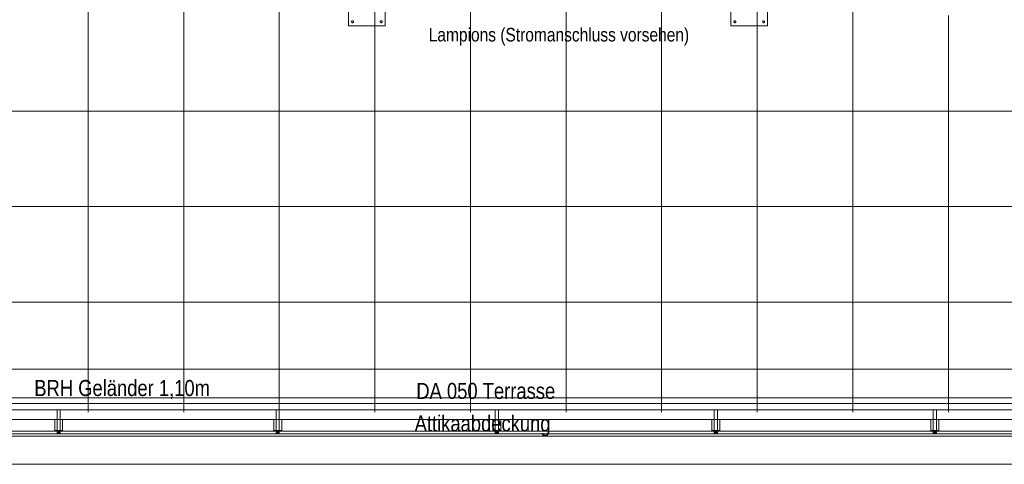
# Model space of a CAD drawing. Extents: x -620 to 3480, y 62 to 1112.
# Tile 6 of 76: x -292 to -169, y 205 to 260. Entities that reach past the tile are written whole.
import ezdxf
from ezdxf.lldxf.tags import DXFTag

# ---------------------------------------------------------------- set-up
doc = ezdxf.new("R2010")
doc.units = 0
doc.layers.get('0').update_dxf_attribs({"lineweight": 13})
for name, color, linetype, lineweight, true_color in [('30 -33 Aussenwände- 7 Fassade_ Elemente', 7, 'Continuous', 9, 0x00aacc), ('30 -36 Dächer- 3 Dachbeläge', 7, 'Continuous', 15, 0x9999ff), ('30 -36 Dächer- 4 Dachbekleidungen', 7, 'Continuous', 9, 0xccccff), ('70 -72 Beschriftung- 1 Beschriftung allgemein', 7, 'Continuous', 9, 0xff6633)]:
    doc.layers.add(name, color=color, linetype=linetype, lineweight=lineweight, true_color=true_color)
for name, color, linetype, lineweight in [('60- 61 allgemeine Ausstattung- 4 Terrassen', 7, 'Continuous', 9), ('70 -71 Achsen- 1 Gebäudeachsen', 7, 'STRICHPUNKT2-A06GA2HU8I', 18), ('Keine-1', 7, 'Continuous', 15)]:
    doc.layers.add(name, color=color, linetype=linetype, lineweight=lineweight)
doc.styles.get("Standard").update_dxf_attribs({"font": 'ARIALN.TTF'})
tags = doc.linetypes.add('grob-A06GA2HT8I', pattern=[14, 3, -8, 3]).pattern_tags.tags
tags[8:9] = [DXFTag(74, 4), DXFTag(75, 0), DXFTag(340, '0'), DXFTag(46, 0.0), DXFTag(50, 0.0), DXFTag(44, 0.0), DXFTag(45, 0.0)]
tags[6:7] = [DXFTag(74, 4), DXFTag(75, 0), DXFTag(340, '0'), DXFTag(46, 0.0), DXFTag(50, 0.0), DXFTag(44, 0.0), DXFTag(45, 0.0)]
tags[4:5] = [DXFTag(74, 4), DXFTag(75, 0), DXFTag(340, '0'), DXFTag(46, 0.0), DXFTag(50, 0.0), DXFTag(44, 0.0), DXFTag(45, 0.0)]
tags = doc.linetypes.add('STRICHPUNKT2-A06GA2HU8I', pattern=[12.7, 6.35, -3.175, 0, -3.175]).pattern_tags.tags
tags[10:11] = [DXFTag(74, 4), DXFTag(75, 0), DXFTag(340, '0'), DXFTag(46, 0.0), DXFTag(50, 0.0), DXFTag(44, 0.0), DXFTag(45, 0.0)]
tags[8:9] = [DXFTag(74, 4), DXFTag(75, 0), DXFTag(340, '0'), DXFTag(46, 0.0), DXFTag(50, 0.0), DXFTag(44, 0.0), DXFTag(45, 0.0)]
tags[6:7] = [DXFTag(74, 4), DXFTag(75, 0), DXFTag(340, '0'), DXFTag(46, 0.0), DXFTag(50, 0.0), DXFTag(44, 0.0), DXFTag(45, 0.0)]
tags[4:5] = [DXFTag(74, 4), DXFTag(75, 0), DXFTag(340, '0'), DXFTag(46, 0.0), DXFTag(50, 0.0), DXFTag(44, 0.0), DXFTag(45, 0.0)]

# ---------------------------------------------------------------- blocks, each defined once
blk = doc.blocks.new('Referenz-A06GA2HW8I')
at = {"layer": '30 -33 Aussenwände- 7 Fassade_ Elemente', "color": 0, "linetype": 'Continuous', "lineweight": -2, "ltscale": 0.13}
for p, q in [((-501.48, 208.68), (9.12, 208.68)), ((-327.28, 208.08), (-165.08, 208.08)), ((-165.08, 204.54), (-327.28, 204.54))]:
    blk.add_line(p, q, dxfattribs=at)
at = {"layer": '30 -36 Dächer- 3 Dachbeläge', "color": 0, "linetype": 'Continuous', "lineweight": -2, "ltscale": 0.13}
for p, q in [((-498.78, 211.38), (6.42, 211.38)), ((9.72, 208.08), (-502.08, 208.08))]:
    blk.add_line(p, q, dxfattribs=at)
at = {"layer": '30 -36 Dächer- 3 Dachbeläge', "color": 0, "lineweight": -2}
for p, q in [((-287.23, 208.78), (-287.63, 208.78)), ((-287.63, 208.78), (-287.63, 208.38)), ((-287.23, 208.38), (-287.23, 208.78)), ((-259.73, 208.78), (-260.13, 208.78)), ((-260.13, 208.78), (-260.13, 208.38)), ((-259.73, 208.38), (-259.73, 208.78)), ((-232.23, 208.78), (-232.63, 208.78)), ((-232.63, 208.78), (-232.63, 208.38)), ((-232.23, 208.38), (-232.23, 208.78)), ((-204.73, 208.78), (-205.13, 208.78)), ((-205.13, 208.78), (-205.13, 208.38)), ((-204.73, 208.38), (-204.73, 208.78)), ((-177.23, 208.78), (-177.63, 208.78)), ((-177.63, 208.78), (-177.63, 208.38)), ((-177.23, 208.38), (-177.23, 208.78))]:
    blk.add_line(p, q, dxfattribs=at)
for points in [[(-287.63, 208.38), (-287.63, 208.78), (-287.23, 208.38)], [(-287.23, 208.38), (-287.63, 208.78), (-287.23, 208.78)], [(-260.13, 208.38), (-260.13, 208.78), (-259.73, 208.38)], [(-259.73, 208.38), (-260.13, 208.78), (-259.73, 208.78)], [(-232.63, 208.38), (-232.63, 208.78), (-232.23, 208.38)], [(-232.23, 208.38), (-232.63, 208.78), (-232.23, 208.78)], [(-205.13, 208.38), (-205.13, 208.78), (-204.73, 208.38)], [(-204.73, 208.38), (-205.13, 208.78), (-204.73, 208.78)], [(-177.63, 208.38), (-177.63, 208.78), (-177.23, 208.38)], [(-177.23, 208.38), (-177.63, 208.78), (-177.23, 208.78)]]:
    blk.add_solid(points, dxfattribs=at)
at = {"layer": '30 -36 Dächer- 4 Dachbekleidungen', "color": 0, "linetype": 'Continuous', "lineweight": -2, "ltscale": 0.13}
for p, q in [((-498.78, 211.38), (6.42, 211.38)), ((5.62, 212.18), (-497.98, 212.18)), ((-287.23, 211.38), (-287.63, 211.38)), ((-287.63, 211.38), (-287.63, 210.18)), ((-287.23, 210.18), (-287.23, 211.38)), ((-259.73, 211.38), (-260.13, 211.38)), ((-260.13, 211.38), (-260.13, 210.18)), ((-259.73, 210.18), (-259.73, 211.38)), ((-232.23, 211.38), (-232.63, 211.38)), ((-232.63, 211.38), (-232.63, 210.18)), ((-232.23, 210.18), (-232.23, 211.38)), ((-204.73, 211.38), (-205.13, 211.38)), ((-205.13, 211.38), (-205.13, 210.18)), ((-204.73, 210.18), (-204.73, 211.38)), ((-177.23, 211.38), (-177.63, 211.38)), ((-177.63, 211.38), (-177.63, 210.18)), ((-177.23, 210.18), (-177.23, 211.38)), ((7.62, 210.18), (-499.98, 210.18)), ((-287.93, 210.18), (-287.93, 208.78)), ((-287.63, 208.78), (-287.63, 210.18)), ((-287.23, 210.18), (-287.23, 208.78)), ((-286.93, 210.18), (-286.93, 208.78)), ((-260.43, 210.18), (-260.43, 208.78)), ((-260.13, 208.78), (-260.13, 210.18)), ((-259.73, 210.18), (-259.73, 208.78)), ((-259.43, 210.18), (-259.43, 208.78)), ((-232.93, 210.18), (-232.93, 208.78)), ((-232.63, 208.78), (-232.63, 210.18)), ((-232.23, 210.18), (-232.23, 208.78)), ((-231.93, 210.18), (-231.93, 208.78)), ((-205.43, 210.18), (-205.43, 208.78)), ((-205.13, 208.78), (-205.13, 210.18)), ((-204.73, 210.18), (-204.73, 208.78)), ((-204.43, 210.18), (-204.43, 208.78)), ((-177.93, 210.18), (-177.93, 208.78)), ((-177.63, 208.78), (-177.63, 210.18)), ((-177.23, 210.18), (-177.23, 208.78)), ((-176.93, 210.18), (-176.93, 208.78)), ((-501.78, 208.38), (9.42, 208.38)), ((-287.93, 208.78), (-287.63, 208.78)), ((-287.23, 208.78), (-287.63, 208.78)), ((-286.93, 208.78), (-287.23, 208.78)), ((-260.43, 208.78), (-260.13, 208.78)), ((-259.73, 208.78), (-260.13, 208.78)), ((-259.43, 208.78), (-259.73, 208.78)), ((-232.93, 208.78), (-232.63, 208.78)), ((-232.23, 208.78), (-232.63, 208.78)), ((-231.93, 208.78), (-232.23, 208.78)), ((-205.43, 208.78), (-205.13, 208.78)), ((-204.73, 208.78), (-205.13, 208.78)), ((-204.43, 208.78), (-204.73, 208.78)), ((-177.93, 208.78), (-177.63, 208.78)), ((-177.23, 208.78), (-177.63, 208.78)), ((-176.93, 208.78), (-177.23, 208.78))]:
    blk.add_line(p, q, dxfattribs=at)
at = {"layer": '60- 61 allgemeine Ausstattung- 4 Terrassen', "color": 0, "lineweight": -2}
for p, q in [((-283.73, 211.08), (-283.73, 594.54)), ((-271.73, 211.08), (-271.73, 594.54)), ((-259.73, 211.08), (-259.73, 594.54)), ((-247.73, 211.08), (-247.73, 594.54)), ((-235.73, 211.08), (-235.73, 594.54)), ((-223.73, 211.08), (-223.73, 594.54)), ((-211.73, 211.08), (-211.73, 594.54)), ((-199.73, 211.08), (-199.73, 594.54)), ((-187.73, 211.08), (-187.73, 594.54)), ((-175.73, 211.08), (-175.73, 260.88)), ((-507.28, 248.88), (6.72, 248.88)), ((-507.28, 236.88), (6.72, 236.88)), ((-507.28, 224.88), (6.72, 224.88)), ((-499.28, 212.88), (6.72, 212.88))]:
    blk.add_line(p, q, dxfattribs=at)
at = {"layer": '70 -71 Achsen- 1 Gebäudeachsen', "color": 0, "linetype": 'STRICHPUNKT2-A06GA2HU8I', "lineweight": -2, "ltscale": 0.13}
blk.add_line((-561.19, 216.48), (86.26, 216.48), dxfattribs=at)
at = {"layer": 'Keine-1', "color": 0, "linetype": 'grob-A06GA2HT8I', "lineweight": -2, "ltscale": 0.13}
for p, q in [((-251.03, 259.58), (-251.03, 264.18)), ((-246.43, 264.18), (-246.43, 259.58)), ((-203.03, 259.58), (-203.03, 264.18)), ((-198.43, 264.18), (-198.43, 259.58)), ((-246.43, 259.58), (-251.03, 259.58)), ((-250.65, 260.13), (-250.64, 260.14)), ((-250.65, 260.12), (-250.65, 260.13)), ((-250.65, 260.1), (-250.65, 260.12)), ((-250.65, 260.09), (-250.65, 260.1)), ((-250.65, 260.08), (-250.65, 260.09)), ((-250.65, 260.07), (-250.65, 260.08)), ((-250.65, 260.06), (-250.65, 260.07)), ((-250.65, 260.05), (-250.65, 260.06)), ((-250.65, 260.03), (-250.65, 260.05)), ((-250.64, 260.02), (-250.65, 260.03)), ((-250.64, 260.14), (-250.63, 260.15)), ((-250.63, 260.01), (-250.64, 260.02)), ((-250.63, 260.16), (-250.62, 260.17)), ((-250.63, 260.15), (-250.63, 260.16)), ((-250.63, 260), (-250.63, 260.01)), ((-250.62, 260), (-250.63, 260)), ((-250.62, 260.17), (-250.61, 260.17)), ((-250.61, 259.99), (-250.62, 260)), ((-250.61, 260.17), (-250.6, 260.18)), ((-250.6, 259.98), (-250.61, 259.99)), ((-250.6, 260.18), (-250.59, 260.19)), ((-250.59, 259.97), (-250.6, 259.98)), ((-250.59, 260.19), (-250.58, 260.19)), ((-250.58, 259.97), (-250.59, 259.97)), ((-250.58, 260.19), (-250.57, 260.2)), ((-250.57, 259.97), (-250.58, 259.97)), ((-250.57, 260.2), (-250.56, 260.2)), ((-250.56, 259.96), (-250.57, 259.97)), ((-250.56, 260.2), (-250.55, 260.2)), ((-250.55, 259.96), (-250.56, 259.96)), ((-250.55, 260.2), (-250.53, 260.2)), ((-250.53, 259.96), (-250.55, 259.96)), ((-250.53, 260.2), (-250.52, 260.2)), ((-250.52, 259.96), (-250.53, 259.96)), ((-250.52, 260.2), (-250.51, 260.2)), ((-250.51, 259.96), (-250.52, 259.96)), ((-250.51, 260.2), (-250.5, 260.2)), ((-250.5, 259.97), (-250.51, 259.96)), ((-250.5, 260.2), (-250.49, 260.19)), ((-250.49, 259.97), (-250.5, 259.97)), ((-250.49, 260.19), (-250.48, 260.19)), ((-250.48, 259.97), (-250.49, 259.97)), ((-250.48, 260.19), (-250.47, 260.18)), ((-250.47, 259.98), (-250.48, 259.97)), ((-250.47, 260.18), (-250.46, 260.17)), ((-250.46, 259.99), (-250.47, 259.98)), ((-250.46, 260.17), (-250.45, 260.17)), ((-250.45, 260), (-250.46, 259.99)), ((-250.45, 260.17), (-250.44, 260.16)), ((-250.44, 260), (-250.45, 260)), ((-250.44, 260.16), (-250.43, 260.15)), ((-250.43, 260.01), (-250.44, 260)), ((-250.43, 260.15), (-250.43, 260.14)), ((-250.43, 260.14), (-250.42, 260.13)), ((-250.42, 260.03), (-250.43, 260.02)), ((-250.43, 260.02), (-250.43, 260.01)), ((-250.42, 260.13), (-250.42, 260.12)), ((-250.42, 260.12), (-250.42, 260.1)), ((-250.42, 260.1), (-250.42, 260.09)), ((-250.42, 260.09), (-250.41, 260.08)), ((-250.41, 260.08), (-250.42, 260.07)), ((-250.42, 260.07), (-250.42, 260.06)), ((-250.42, 260.06), (-250.42, 260.05)), ((-250.42, 260.05), (-250.42, 260.03)), ((-247.05, 260.13), (-247.04, 260.14)), ((-247.05, 260.12), (-247.05, 260.13)), ((-247.05, 260.1), (-247.05, 260.12)), ((-247.05, 260.09), (-247.05, 260.1)), ((-247.05, 260.08), (-247.05, 260.09)), ((-247.05, 260.07), (-247.05, 260.08)), ((-247.05, 260.06), (-247.05, 260.07)), ((-247.05, 260.05), (-247.05, 260.06)), ((-247.05, 260.03), (-247.05, 260.05)), ((-247.04, 260.02), (-247.05, 260.03)), ((-247.04, 260.14), (-247.03, 260.15)), ((-247.03, 260.01), (-247.04, 260.02)), ((-247.03, 260.16), (-247.02, 260.17)), ((-247.03, 260.15), (-247.03, 260.16)), ((-247.03, 260), (-247.03, 260.01)), ((-247.02, 260), (-247.03, 260)), ((-247.02, 260.17), (-247.01, 260.17)), ((-247.01, 259.99), (-247.02, 260)), ((-247.01, 260.17), (-247, 260.18)), ((-247, 259.98), (-247.01, 259.99)), ((-247, 260.18), (-246.99, 260.19)), ((-246.99, 259.97), (-247, 259.98)), ((-246.99, 260.19), (-246.98, 260.19)), ((-246.98, 259.97), (-246.99, 259.97)), ((-246.98, 260.19), (-246.97, 260.2)), ((-246.97, 259.97), (-246.98, 259.97)), ((-246.97, 260.2), (-246.96, 260.2)), ((-246.96, 259.96), (-246.97, 259.97)), ((-246.96, 260.2), (-246.95, 260.2)), ((-246.95, 259.96), (-246.96, 259.96)), ((-246.95, 260.2), (-246.93, 260.2)), ((-246.93, 259.96), (-246.95, 259.96)), ((-246.93, 260.2), (-246.92, 260.2)), ((-246.92, 259.96), (-246.93, 259.96)), ((-246.92, 260.2), (-246.91, 260.2)), ((-246.91, 259.96), (-246.92, 259.96)), ((-246.91, 260.2), (-246.9, 260.2)), ((-246.9, 259.97), (-246.91, 259.96)), ((-246.9, 260.2), (-246.89, 260.19)), ((-246.89, 259.97), (-246.9, 259.97)), ((-246.89, 260.19), (-246.88, 260.19)), ((-246.88, 259.97), (-246.89, 259.97)), ((-246.88, 260.19), (-246.87, 260.18)), ((-246.87, 259.98), (-246.88, 259.97)), ((-246.87, 260.18), (-246.86, 260.17)), ((-246.86, 259.99), (-246.87, 259.98)), ((-246.86, 260.17), (-246.85, 260.17)), ((-246.85, 260), (-246.86, 259.99)), ((-246.85, 260.17), (-246.84, 260.16)), ((-246.84, 260), (-246.85, 260)), ((-246.84, 260.16), (-246.83, 260.15)), ((-246.83, 260.01), (-246.84, 260)), ((-246.83, 260.15), (-246.83, 260.14)), ((-246.83, 260.14), (-246.82, 260.13)), ((-246.82, 260.03), (-246.83, 260.02)), ((-246.83, 260.02), (-246.83, 260.01)), ((-246.82, 260.13), (-246.82, 260.12)), ((-246.82, 260.12), (-246.82, 260.1)), ((-246.82, 260.1), (-246.82, 260.09)), ((-246.82, 260.09), (-246.81, 260.08)), ((-246.81, 260.08), (-246.82, 260.07)), ((-246.82, 260.07), (-246.82, 260.06)), ((-246.82, 260.06), (-246.82, 260.05)), ((-246.82, 260.05), (-246.82, 260.03)), ((-198.43, 259.58), (-203.03, 259.58)), ((-202.65, 260.13), (-202.64, 260.14)), ((-202.65, 260.12), (-202.65, 260.13)), ((-202.65, 260.1), (-202.65, 260.12)), ((-202.65, 260.09), (-202.65, 260.1)), ((-202.65, 260.08), (-202.65, 260.09)), ((-202.65, 260.07), (-202.65, 260.08)), ((-202.65, 260.06), (-202.65, 260.07)), ((-202.65, 260.05), (-202.65, 260.06)), ((-202.65, 260.03), (-202.65, 260.05)), ((-202.64, 260.02), (-202.65, 260.03)), ((-202.64, 260.14), (-202.63, 260.15)), ((-202.63, 260.01), (-202.64, 260.02)), ((-202.63, 260.16), (-202.62, 260.17)), ((-202.63, 260.15), (-202.63, 260.16)), ((-202.63, 260), (-202.63, 260.01)), ((-202.62, 260), (-202.63, 260)), ((-202.62, 260.17), (-202.61, 260.17)), ((-202.61, 259.99), (-202.62, 260)), ((-202.61, 260.17), (-202.6, 260.18)), ((-202.6, 259.98), (-202.61, 259.99)), ((-202.6, 260.18), (-202.59, 260.19)), ((-202.59, 259.97), (-202.6, 259.98)), ((-202.59, 260.19), (-202.58, 260.19)), ((-202.58, 259.97), (-202.59, 259.97)), ((-202.58, 260.19), (-202.57, 260.2)), ((-202.57, 259.97), (-202.58, 259.97)), ((-202.57, 260.2), (-202.56, 260.2)), ((-202.56, 259.96), (-202.57, 259.97)), ((-202.56, 260.2), (-202.55, 260.2)), ((-202.55, 259.96), (-202.56, 259.96)), ((-202.55, 260.2), (-202.53, 260.2)), ((-202.53, 259.96), (-202.55, 259.96)), ((-202.53, 260.2), (-202.52, 260.2)), ((-202.52, 259.96), (-202.53, 259.96)), ((-202.52, 260.2), (-202.51, 260.2)), ((-202.51, 259.96), (-202.52, 259.96)), ((-202.51, 260.2), (-202.5, 260.2)), ((-202.5, 259.97), (-202.51, 259.96)), ((-202.5, 260.2), (-202.49, 260.19)), ((-202.49, 259.97), (-202.5, 259.97)), ((-202.49, 260.19), (-202.48, 260.19)), ((-202.48, 259.97), (-202.49, 259.97)), ((-202.48, 260.19), (-202.47, 260.18)), ((-202.47, 259.98), (-202.48, 259.97)), ((-202.47, 260.18), (-202.46, 260.17)), ((-202.46, 259.99), (-202.47, 259.98)), ((-202.46, 260.17), (-202.45, 260.17)), ((-202.45, 260), (-202.46, 259.99)), ((-202.45, 260.17), (-202.44, 260.16)), ((-202.44, 260), (-202.45, 260)), ((-202.44, 260.16), (-202.43, 260.15)), ((-202.43, 260.01), (-202.44, 260)), ((-202.43, 260.15), (-202.43, 260.14)), ((-202.43, 260.14), (-202.42, 260.13)), ((-202.42, 260.03), (-202.43, 260.02)), ((-202.43, 260.02), (-202.43, 260.01)), ((-202.42, 260.13), (-202.42, 260.12)), ((-202.42, 260.12), (-202.42, 260.1)), ((-202.42, 260.1), (-202.42, 260.09)), ((-202.42, 260.09), (-202.41, 260.08)), ((-202.41, 260.08), (-202.42, 260.07)), ((-202.42, 260.07), (-202.42, 260.06)), ((-202.42, 260.06), (-202.42, 260.05)), ((-202.42, 260.05), (-202.42, 260.03)), ((-199.05, 260.13), (-199.04, 260.14)), ((-199.05, 260.12), (-199.05, 260.13)), ((-199.05, 260.1), (-199.05, 260.12)), ((-199.05, 260.09), (-199.05, 260.1)), ((-199.05, 260.08), (-199.05, 260.09)), ((-199.05, 260.07), (-199.05, 260.08)), ((-199.05, 260.06), (-199.05, 260.07)), ((-199.05, 260.05), (-199.05, 260.06)), ((-199.05, 260.03), (-199.05, 260.05)), ((-199.04, 260.02), (-199.05, 260.03)), ((-199.04, 260.14), (-199.03, 260.15)), ((-199.03, 260.01), (-199.04, 260.02)), ((-199.03, 260.16), (-199.02, 260.17)), ((-199.03, 260.15), (-199.03, 260.16)), ((-199.03, 260), (-199.03, 260.01)), ((-199.02, 260), (-199.03, 260)), ((-199.02, 260.17), (-199.01, 260.17)), ((-199.01, 259.99), (-199.02, 260)), ((-199.01, 260.17), (-199, 260.18)), ((-199, 259.98), (-199.01, 259.99)), ((-199, 260.18), (-198.99, 260.19)), ((-198.99, 259.97), (-199, 259.98)), ((-198.99, 260.19), (-198.98, 260.19)), ((-198.98, 259.97), (-198.99, 259.97)), ((-198.98, 260.19), (-198.97, 260.2)), ((-198.97, 259.97), (-198.98, 259.97)), ((-198.97, 260.2), (-198.96, 260.2)), ((-198.96, 259.96), (-198.97, 259.97)), ((-198.96, 260.2), (-198.95, 260.2)), ((-198.95, 259.96), (-198.96, 259.96)), ((-198.95, 260.2), (-198.93, 260.2)), ((-198.93, 259.96), (-198.95, 259.96)), ((-198.93, 260.2), (-198.92, 260.2)), ((-198.92, 259.96), (-198.93, 259.96)), ((-198.92, 260.2), (-198.91, 260.2)), ((-198.91, 259.96), (-198.92, 259.96)), ((-198.91, 260.2), (-198.9, 260.2)), ((-198.9, 259.97), (-198.91, 259.96)), ((-198.9, 260.2), (-198.89, 260.19)), ((-198.89, 259.97), (-198.9, 259.97)), ((-198.89, 260.19), (-198.88, 260.19)), ((-198.88, 259.97), (-198.89, 259.97)), ((-198.88, 260.19), (-198.87, 260.18)), ((-198.87, 259.98), (-198.88, 259.97)), ((-198.87, 260.18), (-198.86, 260.17)), ((-198.86, 259.99), (-198.87, 259.98)), ((-198.86, 260.17), (-198.85, 260.17)), ((-198.85, 260), (-198.86, 259.99)), ((-198.85, 260.17), (-198.84, 260.16)), ((-198.84, 260), (-198.85, 260)), ((-198.84, 260.16), (-198.83, 260.15)), ((-198.83, 260.01), (-198.84, 260)), ((-198.83, 260.15), (-198.83, 260.14)), ((-198.83, 260.14), (-198.82, 260.13)), ((-198.82, 260.03), (-198.83, 260.02)), ((-198.83, 260.02), (-198.83, 260.01)), ((-198.82, 260.13), (-198.82, 260.12)), ((-198.82, 260.12), (-198.82, 260.1)), ((-198.82, 260.1), (-198.82, 260.09)), ((-198.82, 260.09), (-198.81, 260.08)), ((-198.81, 260.08), (-198.82, 260.07)), ((-198.82, 260.07), (-198.82, 260.06)), ((-198.82, 260.06), (-198.82, 260.05)), ((-198.82, 260.05), (-198.82, 260.03))]:
    blk.add_line(p, q, dxfattribs=at)
at = {"layer": '60- 61 allgemeine Ausstattung- 4 Terrassen', "color": 0, "linetype": 'Continuous', "lineweight": -2, "ltscale": 0.13, "insert": (-240.97, 259.31), "char_height": 1.7, "attachment_point": 1}
blk.add_mtext('{\\fArial Narrow;Lampions (Stromanschluss vorsehen)}', dxfattribs=at)
at = {"layer": '70 -72 Beschriftung- 1 Beschriftung allgemein', "color": 0, "linetype": 'Continuous', "lineweight": -2, "ltscale": 0.13, "char_height": 2.0138, "attachment_point": 1}
for s, insert in [('{\\fArial Narrow;BRH Geländer 1,10m}', (-290.49, 215.12)), ('{\\fArial Narrow;DA 050 Terrasse}', (-242.53, 214.76)), ('{\\fArial Narrow;Attikaabdeckung}', (-242.74, 210.68))]:
    blk.add_mtext(s, dxfattribs=dict(at, insert=insert))

msp = doc.modelspace()

# ---------------------------------------------------------------- block references
at = {"color": 8, "lineweight": 13, "ltscale": 0.13, "true_color": 0x808080}
msp.add_blockref('Referenz-A06GA2HW8I', (0, 0), dxfattribs=at)

doc.saveas('drawing.dxf')
